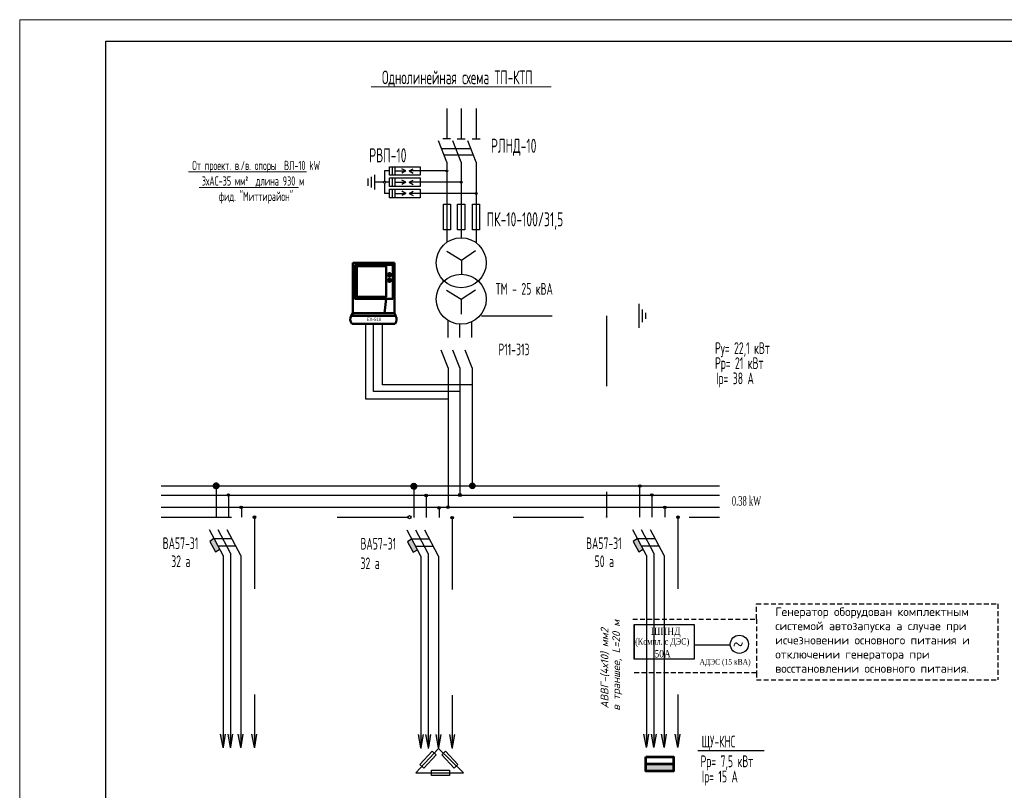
# Model space of a CAD drawing. Header units: metres. Extents: x 705573 to 711566, y 4301675 to 4311183.
# Tile 45 of 256: x 709314 to 709566, y 4301775 to 4301972. Entities that reach past the tile are written whole.
import ezdxf

# ---------------------------------------------------------------- set-up
doc = ezdxf.new("R2010")
doc.units = ezdxf.units.M
doc.header["$LTSCALE"] = 0.5
doc.linetypes.add('ACAD_ISO03W100', pattern=[30, 12, -18])
doc.linetypes.add('HIDDEN', pattern=[0.375, 0.25, -0.125])
doc.layers.add('(022) Возд. Линии', color=7, linetype='Continuous')
doc.layers.add('Elec', color=4, linetype='Continuous')
for name, color, linetype, lineweight in [('E_Diagram_a-a-a', 7, 'Continuous', 25), ('STR. Format', 7, 'Continuous', 40), ('электрика', 5, 'Continuous', 30)]:
    doc.layers.add(name, color=color, linetype=linetype, lineweight=lineweight)
doc.styles.add('ARIAL', font='arial.ttf', dxfattribs={"height": 1.75})
doc.styles.add('ISO', font='isocpeui.ttf')
doc.styles.get("Standard").update_dxf_attribs({"font": 'times.ttf'})
doc.styles.add('имитатор ГОСТа', font='isocpeur.ttf', dxfattribs={"width": 0.6, "height": 300})
doc.styles.add('ЭОМ схема', font='isocpeui.ttf')

# ---------------------------------------------------------------- blocks, each defined once
blk = doc.blocks.new('аываыва')
at = {"lineweight": 53, "ltscale": 6.666667}
h = blk.add_hatch(color=256, dxfattribs=at)
h.dxf.hatch_style = 1
h.set_gradient(color2=(0, 0, 0), one_color=1)
h.paths.add_polyline_path([(1499.77, 3560.51), (1499.77, 3557.46), (1511.61, 3557.46), (1511.61, 3560.51)])
blk.add_line((1499.77, 3560.51), (1511.61, 3560.51), dxfattribs=at)
blk.add_lwpolyline([(1499.77, 3563.55), (1511.61, 3563.55), (1511.61, 3557.46), (1499.77, 3557.46)], close=True, dxfattribs=at)

msp = doc.modelspace()

# ---------------------------------------------------------------- hatches: boundary and pattern name
at = {"lineweight": 100}
h = msp.add_hatch(color=18, dxfattribs=at)
h.set_gradient(color2=(48, 48, 48), one_color=1, tint=0.19, name='CYLINDER')
h.paths.add_polyline_path([(709364.69, 4301852.88, 0.930829), (709364.04, 4301852.88)])
h.paths.add_polyline_path([(709364.33, 4301852.54), (709364.33, 4301852.88), (709364.04, 4301852.88, 0.017906), (709364.04, 4301852.86, 0.379835)])
h.paths.add_polyline_path([(709364.33, 4301852.88), (709364.33, 4301852.54, 0.449449), (709364.69, 4301852.86, 0.017906), (709364.69, 4301852.88)])
h = msp.add_hatch(color=18, dxfattribs=at)
h.set_gradient(color2=(48, 48, 48), one_color=1, tint=0.19, name='CYLINDER')
h.paths.add_polyline_path([(709415.24, 4301852.77, 0.930829), (709414.59, 4301852.77)])
h.paths.add_polyline_path([(709414.87, 4301852.42), (709414.87, 4301852.77), (709414.59, 4301852.77, 0.017906), (709414.59, 4301852.74, 0.379835)])
h.paths.add_polyline_path([(709414.87, 4301852.77), (709414.87, 4301852.42, 0.449449), (709415.24, 4301852.74, 0.017906), (709415.24, 4301852.77)])
at = {"lineweight": 30}
h = msp.add_hatch(color=18, dxfattribs=at)
h.set_gradient(color2=(48, 48, 48), one_color=1, tint=0.19, name='CYLINDER')
h.paths.add_polyline_path([(709423.94, 4301847.44), (709423.28, 4301847.44, 1)])
h.paths.add_polyline_path([(709423.61, 4301847.76), (709423.61, 4301847.44), (709423.94, 4301847.44, 0.414214)])
h.paths.add_polyline_path([(709423.61, 4301847.76, 0.414214), (709423.28, 4301847.44), (709423.61, 4301847.44)])
h.paths.add_polyline_path([(709427.03, 4301850.55), (709426.25, 4301850.55, 1)])
h.paths.add_polyline_path([(709426.64, 4301850.94), (709426.64, 4301850.55), (709427.03, 4301850.55, 0.414214)])
h.paths.add_polyline_path([(709426.64, 4301850.94, 0.414214), (709426.25, 4301850.55), (709426.64, 4301850.55)])
h.paths.add_polyline_path([(709430.17, 4301852.88), (709429.45, 4301852.88, 1)])
h.paths.add_polyline_path([(709429.81, 4301853.24, 0.414214), (709429.45, 4301852.88), (709429.81, 4301852.88)])
h.paths.add_polyline_path([(709429.81, 4301853.24), (709429.81, 4301852.88), (709430.17, 4301852.88, 0.414214)])
h.paths.add_polyline_path([(709464.15, 4301845.28), (709464.15, 4301844.89), (709464.54, 4301844.89, 0.414214)])
h.paths.add_polyline_path([(709464.15, 4301845.28, 0.414214), (709463.76, 4301844.89), (709464.15, 4301844.89)])
h.paths.add_polyline_path([(709464.54, 4301844.89), (709463.76, 4301844.89, 1)])
h = msp.add_hatch(color=18, dxfattribs=at)
h.set_gradient(color2=(48, 48, 48), one_color=1, tint=0.19, name='CYLINDER')
h.paths.add_polyline_path([(709472.94, 4301852.88, 0.930829), (709472.29, 4301852.88)])
h.paths.add_polyline_path([(709472.58, 4301852.54), (709472.58, 4301852.88), (709472.29, 4301852.88, 0.017906), (709472.29, 4301852.86, 0.379835)])
h.paths.add_polyline_path([(709472.58, 4301852.88), (709472.58, 4301852.54, 0.449449), (709472.94, 4301852.86, 0.017906), (709472.94, 4301852.88)])
h = msp.add_hatch(color=18, dxfattribs=at)
h.set_gradient(color2=(48, 48, 48), one_color=1, tint=0.19, name='CYLINDER')
h.paths.add_polyline_path([(709367.79, 4301850.57, 0.930829), (709367.14, 4301850.57)])
h.paths.add_polyline_path([(709367.43, 4301850.22), (709367.43, 4301850.57), (709367.14, 4301850.57, 0.017906), (709367.14, 4301850.54, 0.379835)])
h.paths.add_polyline_path([(709367.43, 4301850.57), (709367.43, 4301850.22, 0.449449), (709367.79, 4301850.54, 0.017906), (709367.79, 4301850.57)])
h = msp.add_hatch(color=18, dxfattribs=at)
h.set_gradient(color2=(48, 48, 48), one_color=1, tint=0.19, name='CYLINDER')
h.paths.add_polyline_path([(709418.34, 4301850.45, 0.930829), (709417.69, 4301850.45)])
h.paths.add_polyline_path([(709417.98, 4301850.1), (709417.98, 4301850.45), (709417.69, 4301850.45, 0.017906), (709417.69, 4301850.42, 0.379835)])
h.paths.add_polyline_path([(709417.98, 4301850.45), (709417.98, 4301850.1, 0.449449), (709418.34, 4301850.42, 0.017906), (709418.34, 4301850.45)])
h = msp.add_hatch(color=18, dxfattribs=at)
h.set_gradient(color2=(48, 48, 48), one_color=1, tint=0.19, name='CYLINDER')
h.paths.add_polyline_path([(709476.04, 4301850.57, 0.930829), (709475.4, 4301850.57)])
h.paths.add_polyline_path([(709475.68, 4301850.22), (709475.68, 4301850.57), (709475.4, 4301850.57, 0.017906), (709475.39, 4301850.54, 0.379835)])
h.paths.add_polyline_path([(709475.68, 4301850.57), (709475.68, 4301850.22, 0.449449), (709476.05, 4301850.54, 0.017906), (709476.04, 4301850.57)])
h = msp.add_hatch(color=18, dxfattribs=at)
h.set_gradient(color2=(48, 48, 48), one_color=1, tint=0.19, name='CYLINDER')
h.paths.add_polyline_path([(709371.09, 4301847.42, 0.930829), (709370.44, 4301847.42)])
h.paths.add_polyline_path([(709370.72, 4301847.07), (709370.72, 4301847.42), (709370.44, 4301847.42, 0.017906), (709370.44, 4301847.4, 0.379835)])
h.paths.add_polyline_path([(709370.72, 4301847.42), (709370.72, 4301847.07, 0.449449), (709371.09, 4301847.4, 0.017906), (709371.09, 4301847.42)])
h = msp.add_hatch(color=18, dxfattribs=at)
h.set_gradient(color2=(48, 48, 48), one_color=1, tint=0.19, name='CYLINDER')
h.paths.add_polyline_path([(709421.63, 4301847.3, 0.930829), (709420.98, 4301847.3)])
h.paths.add_polyline_path([(709421.27, 4301846.95), (709421.27, 4301847.3), (709420.98, 4301847.3, 0.017906), (709420.98, 4301847.28, 0.379835)])
h.paths.add_polyline_path([(709421.27, 4301847.3), (709421.27, 4301846.95, 0.449449), (709421.64, 4301847.28, 0.017906), (709421.63, 4301847.3)])
h = msp.add_hatch(color=18, dxfattribs=at)
h.set_gradient(color2=(48, 48, 48), one_color=1, tint=0.19, name='CYLINDER')
h.paths.add_polyline_path([(709479.34, 4301847.42, 0.930829), (709478.69, 4301847.42)])
h.paths.add_polyline_path([(709478.98, 4301847.07), (709478.98, 4301847.42), (709478.69, 4301847.42, 0.017906), (709478.69, 4301847.4, 0.379835)])
h.paths.add_polyline_path([(709478.98, 4301847.42), (709478.98, 4301847.07, 0.449449), (709479.34, 4301847.4, 0.017906), (709479.34, 4301847.42)])
h = msp.add_hatch(color=18, dxfattribs=at)
h.set_gradient(color2=(48, 48, 48), one_color=1, tint=0.19, name='CYLINDER')
h.paths.add_polyline_path([(709374.46, 4301844.91, 0.930829), (709373.81, 4301844.91)])
h.paths.add_polyline_path([(709374.1, 4301844.56), (709374.1, 4301844.91), (709373.81, 4301844.91, 0.017906), (709373.81, 4301844.89, 0.379835)])
h.paths.add_polyline_path([(709374.1, 4301844.91), (709374.1, 4301844.56, 0.449449), (709374.46, 4301844.89, 0.017906), (709374.46, 4301844.91)])
h = msp.add_hatch(color=18, dxfattribs=at)
h.set_gradient(color2=(48, 48, 48), one_color=1, tint=0.19, name='CYLINDER')
h.paths.add_polyline_path([(709425.01, 4301844.79, 0.930829), (709424.36, 4301844.79)])
h.paths.add_polyline_path([(709424.64, 4301844.44), (709424.64, 4301844.79), (709424.36, 4301844.79, 0.017906), (709424.36, 4301844.77, 0.379835)])
h.paths.add_polyline_path([(709424.64, 4301844.79), (709424.64, 4301844.44, 0.449449), (709425.01, 4301844.77, 0.017906), (709425.01, 4301844.79)])
h = msp.add_hatch(color=18, dxfattribs=at)
h.set_gradient(color2=(48, 48, 48), one_color=1, tint=0.19, name='CYLINDER')
h.paths.add_polyline_path([(709482.71, 4301844.91, 0.930829), (709482.06, 4301844.91)])
h.paths.add_polyline_path([(709482.35, 4301844.57), (709482.35, 4301844.91), (709482.06, 4301844.91, 0.017906), (709482.06, 4301844.89, 0.379835)])
h.paths.add_polyline_path([(709482.35, 4301844.91), (709482.35, 4301844.57, 0.449449), (709482.71, 4301844.89, 0.017906), (709482.71, 4301844.91)])
h = msp.add_hatch(color=18, dxfattribs=at)
h.set_gradient(color2=(48, 48, 48), one_color=1, tint=0.19, name='CYLINDER')
h.paths.add_polyline_path([(709363.8, 4301839.45), (709362.75, 4301838.67), (709364.19, 4301836.06), (709365.27, 4301836.69)])
h = msp.add_hatch(color=18, dxfattribs=at)
h.set_gradient(color2=(48, 48, 48), one_color=1, tint=0.19, name='CYLINDER')
h.paths.add_polyline_path([(709414.34, 4301839.33), (709413.29, 4301838.55), (709414.74, 4301835.95), (709415.82, 4301836.58)])
h = msp.add_hatch(color=18, dxfattribs=at)
h.set_gradient(color2=(48, 48, 48), one_color=1, tint=0.19, name='CYLINDER')
h.paths.add_polyline_path([(709471.99, 4301839.44), (709470.94, 4301838.66), (709472.38, 4301836.06), (709473.46, 4301836.69)])
h = msp.add_hatch(color=18, dxfattribs=at)
h.set_gradient(color2=(48, 48, 48), one_color=1, tint=0.19, name='CYLINDER')
h.paths.add_polyline_path([(709366.13, 4301789.46), (709365.48, 4301789.46), (709366.13, 4301786.03)])
h.paths.add_polyline_path([(709366.13, 4301786.13), (709366.68, 4301789.46), (709366.13, 4301789.46)])
h = msp.add_hatch(color=18, dxfattribs=at)
h.set_gradient(color2=(48, 48, 48), one_color=1, tint=0.19, name='CYLINDER')
h.paths.add_polyline_path([(709368.03, 4301789.46), (709367.38, 4301789.46), (709368.03, 4301786.03)])
h.paths.add_polyline_path([(709368.03, 4301786.13), (709368.57, 4301789.46), (709368.03, 4301789.46)])
h = msp.add_hatch(color=18, dxfattribs=at)
h.set_gradient(color2=(48, 48, 48), one_color=1, tint=0.19, name='CYLINDER')
h.paths.add_polyline_path([(709370.66, 4301789.46), (709370.01, 4301789.46), (709370.66, 4301786.03)])
h.paths.add_polyline_path([(709370.66, 4301786.13), (709371.2, 4301789.46), (709370.66, 4301789.46)])
h = msp.add_hatch(color=18, dxfattribs=at)
h.set_gradient(color2=(48, 48, 48), one_color=1, tint=0.19, name='CYLINDER')
h.paths.add_polyline_path([(709374.15, 4301789.46), (709373.5, 4301789.46), (709374.15, 4301786.03)])
h.paths.add_polyline_path([(709374.15, 4301786.13), (709374.7, 4301789.46), (709374.15, 4301789.46)])
h = msp.add_hatch(color=18, dxfattribs=at)
h.set_gradient(color2=(48, 48, 48), one_color=1, tint=0.19, name='CYLINDER')
h.paths.add_polyline_path([(709416.68, 4301789.34), (709416.03, 4301789.34), (709416.68, 4301785.91)])
h.paths.add_polyline_path([(709416.68, 4301786.02), (709417.23, 4301789.34), (709416.68, 4301789.34)])
h = msp.add_hatch(color=18, dxfattribs=at)
h.set_gradient(color2=(48, 48, 48), one_color=1, tint=0.19, name='CYLINDER')
h.paths.add_polyline_path([(709418.58, 4301789.34), (709417.93, 4301789.34), (709418.58, 4301785.91)])
h.paths.add_polyline_path([(709418.58, 4301786.02), (709419.12, 4301789.34), (709418.58, 4301789.34)])
h = msp.add_hatch(color=18, dxfattribs=at)
h.set_gradient(color2=(48, 48, 48), one_color=1, tint=0.19, name='CYLINDER')
h.paths.add_polyline_path([(709421.21, 4301789.34), (709420.55, 4301789.34), (709421.21, 4301785.91)])
h.paths.add_polyline_path([(709421.21, 4301786.02), (709421.75, 4301789.34), (709421.21, 4301789.34)])
h = msp.add_hatch(color=18, dxfattribs=at)
h.set_gradient(color2=(48, 48, 48), one_color=1, tint=0.19, name='CYLINDER')
h.paths.add_polyline_path([(709424.7, 4301789.34), (709424.05, 4301789.34), (709424.7, 4301785.91)])
h.paths.add_polyline_path([(709424.7, 4301786.02), (709425.24, 4301789.34), (709424.7, 4301789.34)])
h = msp.add_hatch(color=18, dxfattribs=at)
h.set_gradient(color2=(48, 48, 48), one_color=1, tint=0.19, name='CYLINDER')
h.paths.add_polyline_path([(709474.32, 4301789.46), (709473.67, 4301789.46), (709474.32, 4301786.02)])
h.paths.add_polyline_path([(709474.32, 4301786.13), (709474.87, 4301789.46), (709474.32, 4301789.46)])
h = msp.add_hatch(color=18, dxfattribs=at)
h.set_gradient(color2=(48, 48, 48), one_color=1, tint=0.19, name='CYLINDER')
h.paths.add_polyline_path([(709476.22, 4301789.46), (709475.57, 4301789.46), (709476.22, 4301786.02)])
h.paths.add_polyline_path([(709476.22, 4301786.13), (709476.76, 4301789.46), (709476.22, 4301789.46)])
h = msp.add_hatch(color=18, dxfattribs=at)
h.set_gradient(color2=(48, 48, 48), one_color=1, tint=0.19, name='CYLINDER')
h.paths.add_polyline_path([(709478.85, 4301789.46), (709478.2, 4301789.46), (709478.85, 4301786.02)])
h.paths.add_polyline_path([(709478.85, 4301786.13), (709479.39, 4301789.46), (709478.85, 4301789.46)])
h = msp.add_hatch(color=18, dxfattribs=at)
h.set_gradient(color2=(48, 48, 48), one_color=1, tint=0.19, name='CYLINDER')
h.paths.add_polyline_path([(709482.34, 4301789.46), (709481.69, 4301789.46), (709482.34, 4301786.02)])
h.paths.add_polyline_path([(709482.34, 4301786.13), (709482.89, 4301789.46), (709482.34, 4301789.46)])

# ---------------------------------------------------------------- linework, layer by layer
at = {"lineweight": 0}
for p, q in [((709403.95, 4301954.82), (709450.01, 4301954.82)), ((709357.27, 4301933.1), (709387.42, 4301933.1)), ((709360.03, 4301929.15), (709385.42, 4301929.15))]:
    msp.add_line(p, q, dxfattribs=at)
at = {"lineweight": 30}
for p, q in [((709423.34, 4301949.32), (709423.34, 4301941.64)), ((709426.98, 4301949.32), (709426.98, 4301941.59)), ((709430.79, 4301949.32), (709430.79, 4301941.59)), ((709423.34, 4301935.6), (709421.19, 4301941.05)), ((709422.27, 4301941.64), (709424.27, 4301941.64)), ((709426.98, 4301935.6), (709424.83, 4301941.05)), ((709425.97, 4301941.59), (709427.97, 4301941.59)), ((709430.79, 4301935.6), (709428.64, 4301941.05)), ((709429.82, 4301941.59), (709431.82, 4301941.59)), ((709421.99, 4301939.06), (709429.42, 4301939.06)), ((709422.61, 4301937.51), (709430.03, 4301937.51)), ((709423.34, 4301935.6), (709423.34, 4301915.16)), ((709426.98, 4301935.6), (709426.98, 4301916.3)), ((709430.79, 4301935.6), (709430.79, 4301915.04)), ((709423.61, 4301883.02), (709423.61, 4301847.44)), ((709426.64, 4301883.02), (709426.64, 4301850.55)), ((709429.81, 4301883.02), (709429.81, 4301852.88)), ((709350.26, 4301852.88), (709492.99, 4301852.88)), ((709364.33, 4301852.88), (709364.33, 4301844.89)), ((709414.87, 4301852.77), (709414.87, 4301844.77)), ((709472.58, 4301852.88), (709472.58, 4301844.89)), ((709350.26, 4301850.55), (709492.99, 4301850.55)), ((709367.47, 4301850.55), (709367.47, 4301844.89)), ((709418.02, 4301850.43), (709418.02, 4301844.77)), ((709475.72, 4301850.55), (709475.72, 4301844.89)), ((709350.26, 4301847.44), (709492.99, 4301847.44)), ((709370.79, 4301847.44), (709370.79, 4301844.89)), ((709421.34, 4301847.32), (709421.34, 4301844.77)), ((709479.04, 4301847.44), (709479.04, 4301844.89)), ((709366.14, 4301835.06), (709362.62, 4301841.66)), ((709368.01, 4301835.72), (709364.83, 4301841.66)), ((709370.66, 4301835.06), (709367.13, 4301841.66)), ((709416.69, 4301834.94), (709413.16, 4301841.54)), ((709418.56, 4301835.6), (709415.38, 4301841.54)), ((709421.2, 4301834.94), (709417.67, 4301841.54)), ((709474.33, 4301835.05), (709470.81, 4301841.65)), ((709476.2, 4301835.71), (709473.03, 4301841.65)), ((709478.85, 4301835.05), (709475.32, 4301841.65)), ((709363.8, 4301839.45), (709362.75, 4301838.67)), ((709363.81, 4301839.43), (709368.31, 4301839.43)), ((709414.34, 4301839.33), (709413.29, 4301838.55)), ((709414.35, 4301839.31), (709418.86, 4301839.31)), ((709471.99, 4301839.44), (709470.94, 4301838.66)), ((709472, 4301839.43), (709476.5, 4301839.43)), ((709362.75, 4301838.67), (709364.19, 4301836.06)), ((709364.19, 4301836.06), (709365.27, 4301836.69)), ((709364.81, 4301837.55), (709369.32, 4301837.55)), ((709413.29, 4301838.55), (709414.74, 4301835.95)), ((709414.74, 4301835.95), (709415.82, 4301836.58)), ((709415.36, 4301837.44), (709419.87, 4301837.44)), ((709470.94, 4301838.66), (709472.38, 4301836.06)), ((709472.38, 4301836.06), (709473.46, 4301836.69)), ((709473, 4301837.55), (709477.51, 4301837.55)), ((709366.14, 4301835.06), (709366.14, 4301785.91)), ((709368.01, 4301835.72), (709368.01, 4301785.91)), ((709370.66, 4301835.06), (709370.66, 4301785.91)), ((709416.69, 4301834.94), (709416.69, 4301785.79)), ((709418.56, 4301835.6), (709418.56, 4301785.79)), ((709421.2, 4301834.94), (709421.2, 4301785.79)), ((709474.33, 4301835.05), (709474.33, 4301786.19)), ((709476.2, 4301835.71), (709476.2, 4301786.12)), ((709478.85, 4301835.05), (709478.85, 4301786.03)), ((709471.17, 4301817.44), (709471.17, 4301808.62)), ((709366.13, 4301786.03), (709365.48, 4301789.46)), ((709366.68, 4301789.46), (709366.13, 4301786.13)), ((709368.03, 4301786.03), (709367.38, 4301789.46)), ((709368.57, 4301789.46), (709368.03, 4301786.13)), ((709370.66, 4301786.03), (709370.01, 4301789.46)), ((709371.2, 4301789.46), (709370.66, 4301786.13)), ((709374.15, 4301786.03), (709373.5, 4301789.46)), ((709374.7, 4301789.46), (709374.15, 4301786.13)), ((709416.68, 4301785.91), (709416.03, 4301789.34)), ((709417.23, 4301789.34), (709416.68, 4301786.02)), ((709418.58, 4301785.91), (709417.93, 4301789.34)), ((709419.12, 4301789.34), (709418.58, 4301786.02)), ((709421.21, 4301785.91), (709420.55, 4301789.34)), ((709421.75, 4301789.34), (709421.21, 4301786.02)), ((709424.7, 4301785.91), (709424.05, 4301789.34)), ((709425.24, 4301789.34), (709424.7, 4301786.02)), ((709474.32, 4301786.02), (709473.67, 4301789.46)), ((709474.87, 4301789.46), (709474.32, 4301786.13)), ((709476.22, 4301786.02), (709475.57, 4301789.46)), ((709476.76, 4301789.46), (709476.22, 4301786.13)), ((709478.85, 4301786.02), (709478.2, 4301789.46)), ((709479.39, 4301789.46), (709478.85, 4301786.13)), ((709482.34, 4301786.02), (709481.69, 4301789.46)), ((709482.89, 4301789.46), (709482.34, 4301786.13))]:
    msp.add_line(p, q, dxfattribs=at)
at = {"color": 0, "linetype": 'ByBlock', "lineweight": 30}
for p, q in [((709404.83, 4301932.38), (709404.83, 4301928.59)), ((709408.67, 4301933.36), (709407.39, 4301933.36)), ((709407.39, 4301933.36), (709407.39, 4301930.78)), ((709409.36, 4301934.45), (709409.36, 4301932.27)), ((709410.04, 4301934.45), (709410.04, 4301932.27)), ((709410.04, 4301933.36), (709412.81, 4301933.36)), ((709412.81, 4301933.36), (709411.8, 4301933.91)), ((709412.81, 4301933.36), (709411.8, 4301932.81)), ((709413.65, 4301933.36), (709414.67, 4301933.91)), ((709423.1, 4301933.36), (709413.65, 4301933.36)), ((709413.65, 4301933.36), (709414.67, 4301932.81)), ((709403.14, 4301931.43), (709403.14, 4301929.54)), ((709403.99, 4301931.86), (709403.99, 4301929.11)), ((709407.1, 4301930.49), (709404.83, 4301930.49)), ((709407.39, 4301930.19), (709407.39, 4301927.61)), ((709408.67, 4301930.49), (709407.68, 4301930.49)), ((709409.36, 4301931.57), (709409.36, 4301929.4)), ((709410.04, 4301931.57), (709410.04, 4301929.4)), ((709410.04, 4301930.49), (709412.81, 4301930.49)), ((709412.81, 4301930.49), (709411.8, 4301931.04)), ((709412.81, 4301930.49), (709411.8, 4301929.93)), ((709413.65, 4301930.49), (709414.67, 4301931.04)), ((709413.65, 4301930.49), (709414.67, 4301929.93)), ((709426.74, 4301930.48), (709414.13, 4301930.49)), ((709408.67, 4301927.61), (709407.39, 4301927.61)), ((709409.36, 4301928.7), (709409.36, 4301926.52)), ((709410.04, 4301928.7), (709410.04, 4301926.52)), ((709410.04, 4301927.61), (709412.81, 4301927.61)), ((709412.81, 4301927.61), (709411.8, 4301928.16)), ((709412.81, 4301927.61), (709411.8, 4301927.06)), ((709413.65, 4301927.61), (709414.67, 4301928.16)), ((709430.54, 4301927.61), (709413.65, 4301927.61)), ((709413.65, 4301927.61), (709414.67, 4301927.06))]:
    msp.add_line(p, q, dxfattribs=at)
at = {"linetype": 'ACAD_ISO03W100', "ltscale": 30}
for p, q in [((709423.27, 4301912.84), (709427.05, 4301910.56)), ((709427.05, 4301910.56), (709430.67, 4301913)), ((709427.05, 4301910.64), (709427.05, 4301906.78)), ((709423.2, 4301902.87), (709426.98, 4301900.58)), ((709426.98, 4301900.58), (709430.61, 4301903.02)), ((709426.98, 4301900.66), (709426.98, 4301896.8))]:
    msp.add_line(p, q, dxfattribs=at)
at = {"linetype": 'ACAD_ISO03W100', "lineweight": 25, "ltscale": 3}
for p, q in [((709472.33, 4301899.37), (709472.33, 4301893.3)), ((709473.22, 4301897.96), (709473.22, 4301894.71)), ((709474.11, 4301897.11), (709474.11, 4301895.56)), ((709432.2, 4301896.34), (709472.33, 4301896.34)), ((709464.15, 4301896.34), (709464.15, 4301844.89)), ((709464.15, 4301896.34), (709464.15, 4301844.89))]:
    msp.add_line(p, q, dxfattribs=at)
for p, q in [((709423.59, 4301895.16), (709423.59, 4301890.83)), ((709429.57, 4301894.73), (709429.57, 4301890.83)), ((709426.55, 4301894.2), (709426.55, 4301890.83)), ((709423.61, 4301883.02), (709421.82, 4301887.56)), ((709426.64, 4301883.02), (709424.85, 4301887.56)), ((709429.81, 4301883.02), (709428.02, 4301887.56))]:
    msp.add_line(p, q)
at = {"lineweight": 30, "ltscale": 30}
for p, q in [((709402.6, 4301875.02), (709402.6, 4301894.3)), ((709404.55, 4301876.98), (709404.55, 4301894.3)), ((709406.83, 4301878.71), (709406.83, 4301894.3)), ((709402.6, 4301875.02), (709402.6, 4301882.4)), ((709404.55, 4301876.98), (709404.55, 4301882.4)), ((709406.83, 4301878.71), (709406.83, 4301882.4)), ((709426.58, 4301876.98), (709404.55, 4301876.98)), ((709429.81, 4301878.71), (709406.83, 4301878.71)), ((709423.55, 4301875.02), (709402.6, 4301875.02))]:
    msp.add_line(p, q, dxfattribs=at)
at = {"linetype": 'ACAD_ISO03W100', "lineweight": 30, "ltscale": 3}
for p, q in [((709350.26, 4301844.89), (709492.99, 4301844.89)), ((709374.14, 4301844.56), (709374.14, 4301785.91)), ((709424.69, 4301844.44), (709424.69, 4301785.79)), ((709482.33, 4301844.56), (709482.33, 4301786.07))]:
    msp.add_line(p, q, dxfattribs=at)
at = {"ltscale": 30}
msp.add_line((709487.48, 4301785.3), (709504.38, 4301785.3), dxfattribs=at)
at = {"color": 0, "linetype": 'ByBlock', "lineweight": 30}
for points in [[(709408.67, 4301934.45), (709416.51, 4301934.45), (709416.51, 4301932.27), (709408.67, 4301932.27)], [(709408.67, 4301931.57), (709416.51, 4301931.57), (709416.51, 4301929.4), (709408.67, 4301929.4)], [(709408.67, 4301928.7), (709416.51, 4301928.7), (709416.51, 4301926.52), (709408.67, 4301926.52)], [(709424.25, 4301924.85), (709424.25, 4301918.31), (709422.43, 4301918.31), (709422.43, 4301924.85)], [(709427.89, 4301924.85), (709427.89, 4301918.31), (709426.07, 4301918.31), (709426.07, 4301924.85)], [(709431.69, 4301924.85), (709431.69, 4301918.31), (709429.88, 4301918.31), (709429.88, 4301924.85)]]:
    msp.add_lwpolyline(points, close=True, dxfattribs=at)
at = {"color": 7, "lineweight": 30, "ltscale": 30}
msp.add_lwpolyline([(709421.2, 4301785.79), (709415.4, 4301779.59), (709427.6, 4301779.59), (709421.2, 4301785.79)], dxfattribs=at)
for points in [[(709416.42, 4301781.67), (709419.58, 4301785.05), (709420.57, 4301784.13), (709417.41, 4301780.75)], [(709426.14, 4301781.67), (709422.98, 4301785.05), (709421.99, 4301784.13), (709425.15, 4301780.75)], [(709419.39, 4301780.26), (709424.01, 4301780.26), (709424.01, 4301778.91), (709419.39, 4301778.91)]]:
    msp.add_lwpolyline(points, close=True, dxfattribs=at)
at = {"lineweight": 30}
for centre, radius in [((709423.34, 4301933.36), 0.243), ((709407.39, 4301930.49), 0.291), ((709426.98, 4301930.48), 0.243), ((709430.79, 4301927.61), 0.243), ((709472.62, 4301852.86), 0.326), ((709367.47, 4301850.54), 0.326), ((709418.01, 4301850.42), 0.326), ((709426.64, 4301850.55), 0.391), ((709475.72, 4301850.54), 0.326), ((709370.76, 4301847.4), 0.326), ((709421.31, 4301847.28), 0.326), ((709423.61, 4301847.44), 0.326), ((709479.01, 4301847.4), 0.326), ((709374.13, 4301844.89), 0.326), ((709413.77, 4301844.89), 0.391), ((709424.68, 4301844.77), 0.326), ((709482.39, 4301844.89), 0.326)]:
    msp.add_circle(centre, radius, dxfattribs=at)
for centre in [(709426.98, 4301909.9), (709426.98, 4301900.58)]:
    msp.add_circle(centre, 6.4)
at = {"lineweight": 100}
for centre, radius in [((709364.33, 4301852.88), 0.36), ((709414.87, 4301852.77), 0.36), ((709414.91, 4301852.74), 0.326), ((709429.81, 4301852.88), 0.326)]:
    msp.add_circle(centre, radius, dxfattribs=at)
at = {"layer": 'Elec', "color": 0, "lineweight": 50}
for points in [[(709399.25, 4301909.85), (709399.25, 4301897.03)], [(709399.25, 4301909.85), (709409.92, 4301909.85)], [(709409.92, 4301909.85), (709409.92, 4301897.03)], [(709408.64, 4301906.37), (709408.64, 4301907.29)], [(709408.21, 4301906.81), (709409.16, 4301906.81)], [(709408.21, 4301905.43), (709409.16, 4301905.43)], [(709408.64, 4301904.99), (709408.64, 4301905.92)], [(709407.76, 4301900.69), (709407.4, 4301897.03)], [(709399.25, 4301897.03), (709398.87, 4301896.37)], [(709399.25, 4301897.03), (709409.92, 4301897.03)], [(709409.92, 4301897.03), (709410.23, 4301896.37)], [(709398.87, 4301896.37), (709410.23, 4301896.37)], [(709399.02, 4301894.3), (709410.08, 4301894.3)]]:
    msp.add_lwpolyline(points, dxfattribs=at)
for points in [[(709399.81, 4301909.4), (709409.49, 4301909.4), (709409.49, 4301900.69), (709399.81, 4301900.69)], [(709400.33, 4301909), (709407.8, 4301909), (709407.8, 4301901.15), (709400.33, 4301901.15)]]:
    msp.add_lwpolyline(points, close=True, dxfattribs=at)
for centre in [(709408.64, 4301906.81), (709408.64, 4301905.43)]:
    msp.add_circle(centre, 0.439, dxfattribs=at)
for centre, start, end in [((709400.45, 4301895.44), 149.483, 218.7945), ((709408.66, 4301895.44), 321.2055, 30.517)]:
    msp.add_arc(centre, 1.82, start, end, dxfattribs=at)
at = {"layer": 'STR. Format', "lineweight": 13, "ltscale": 30}
for p, q in [((709314.14, 4301675.01), (709314.14, 4301972.01)), ((709314.14, 4301972.01), (709734.14, 4301972.01))]:
    msp.add_line(p, q, dxfattribs=at)
at = {"layer": 'STR. Format', "color": 0, "linetype": 'ByBlock', "lineweight": 30, "ltscale": 30}
for p, q in [((709336.14, 4301680.51), (709336.14, 4301966.51)), ((709336.14, 4301966.51), (709728.64, 4301966.51))]:
    msp.add_line(p, q, dxfattribs=at)
at = {"layer": 'электрика', "linetype": 'HIDDEN', "lineweight": 30, "ltscale": 10}
for p, q in [((709502.42, 4301822.72), (709564.13, 4301822.72)), ((709502.42, 4301818.84), (709502.42, 4301822.72)), ((709564.13, 4301822.72), (709564.13, 4301803.29)), ((709470.8, 4301818.84), (709502.42, 4301818.84)), ((709502.42, 4301818.84), (709502.42, 4301805.14)), ((709502.42, 4301805.14), (709470.8, 4301805.14)), ((709502.42, 4301805.14), (709502.42, 4301803.29)), ((709502.42, 4301803.29), (709564.13, 4301803.29))]:
    msp.add_line(p, q, dxfattribs=at)
at = {"layer": 'электрика', "lineweight": 30, "ltscale": 2}
for p, q in [((709471.17, 4301817.44), (709486.52, 4301817.44)), ((709471.17, 4301808.62), (709471.17, 4301817.44)), ((709471.17, 4301817.44), (709486.52, 4301817.44)), ((709471.17, 4301808.62), (709471.17, 4301817.44)), ((709486.52, 4301817.44), (709486.52, 4301808.62)), ((709486.52, 4301817.44), (709486.52, 4301808.62)), ((709486.46, 4301812.3), (709495.74, 4301812.3)), ((709486.52, 4301808.62), (709471.17, 4301808.62)), ((709486.52, 4301808.62), (709471.17, 4301808.62))]:
    msp.add_line(p, q, dxfattribs=at)
msp.add_circle((709498.07, 4301812.4), 2.32, dxfattribs=at)
msp.add_circle((709498.07, 4301812.4), 2.32, dxfattribs=at)

# ---------------------------------------------------------------- block references
at = {"layer": '(022) Возд. Линии', "color": 0, "lineweight": 60, "xscale": 0.6000000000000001, "yscale": 0.6000000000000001, "zscale": 0.6000000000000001}
msp.add_blockref('аываыва', (708574.28, 4299645.53), dxfattribs=at)

# ---------------------------------------------------------------- texts
at = {"lineweight": 50, "style": 'имитатор ГОСТа', "width": 0.6}
for s, height, p in [('Однолинейная схема ТП-КТП', 3.5, (709406.75, 4301955.52)), ('От проект. в./в. опоры  ВЛ-10 kW', 2.3681, (709358.24, 4301933.58)), ('3хАС-35 мм²  длина 930 м  ', 2.3681, (709360.7, 4301929.62)), ('фид. "Миттирайон"', 2.3681, (709365.03, 4301925.67))]:
    msp.add_text(s, height=height, dxfattribs=at).set_placement(p)
at = {"color": 0, "style": 'ARIAL'}
msp.add_text('ЕХ-518 ', height=0.816, dxfattribs=at).set_placement((709402.77, 4301895.04))
at = {"ltscale": 30, "style": 'имитатор ГОСТа', "width": 0.6}
for s, p in [('Ру= 22,1 кВт', (709491.83, 4301886.59)), ('Рр= 21 кВт', (709491.83, 4301882.75)), ('Iр= 38 A', (709492.17, 4301878.86)), ('Рр= 7,5 кВт', (709488.15, 4301781)), ('Iр= 15 A', (709488.49, 4301777.1))]:
    msp.add_text(s, height=3, dxfattribs=at).set_placement(p)
at = {"lineweight": 30, "ltscale": 30, "style": 'имитатор ГОСТа', "width": 0.6}
msp.add_text('ЩУ-КНС', height=3, dxfattribs=at).set_placement((709488.42, 4301786.05))
at = {"lineweight": 30, "ltscale": 30, "attachment_point": 1, "style": 'имитатор ГОСТа'}
for s, insert, char_height, width in [('  РЛНД-10', (709431.82, 4301941.59), 3.6, 16.8407), ('  РВП-10', (709400.71, 4301939.15), 3.6, 16.8407), ('ПК-10-100/31,5', (709433.47, 4301922.8), 3.6, 16.8407), ('{\\fISOCPEUR|b0|i0|c204|p34;ВА57-31}', (709350.7, 4301839.72), 3, 18.8), ('ВА57-31\\P32 а', (709401.25, 4301839.6), 3, 18.8), ('{\\fISOCPEUR|b0|i0|c204|p34;ВА57-31}', (709458.9, 4301839.71), 3, 18.8), ('32 а', (709352.88, 4301835.11), 3, 18.8), ('50 а', (709461.07, 4301835.11), 3, 18.8)]:
    msp.add_mtext(s, dxfattribs=dict(at, insert=insert, char_height=char_height, width=width))
at = {"ltscale": 30, "char_height": 3, "attachment_point": 1, "style": 'имитатор ГОСТа'}
for s, insert, width in [('ТМ - 25 кВА ', (709435.79, 4301904.73), 25.6863), ('{\\fISOCPEUR|b0|i0|c204|p34;Р}11-313', (709436.48, 4301889.25), 10.1135)]:
    msp.add_mtext(s, dxfattribs=dict(at, insert=insert, width=width))
at = {"linetype": 'ACAD_ISO03W100', "lineweight": 100, "ltscale": 30, "insert": (709496.14, 4301850.25), "char_height": 2.4, "width": 10.0136, "attachment_point": 1, "style": 'имитатор ГОСТа'}
msp.add_mtext('{\\fTimes New Roman Cyr|b0|i0|c204|p18;0.38 kW}', dxfattribs=at)
at = {"insert": (709507.25, 4301813.47), "char_height": 2.1749, "width": 56.959, "attachment_point": 4, "style": 'ISO'}
msp.add_mtext('{\\fISOCPEUR|b1|i0|c204|p34;\\C0;Генератор оборудован комплектным \\Pсистемой автозапуска а случае при \\Pисчезновении основного питания и \\Pотключении генератора при \\Pвосстановлении основного питания.}', dxfattribs=at)
at = {"layer": 'E_Diagram_a-a-a', "color": 7, "ltscale": 0.01, "style": 'ЭОМ схема'}
for s, p in [('АВВГ-(4х10) мм2', (709464.62, 4301795.99)), ('в траншее, L=20 м', (709467.59, 4301795.43))]:
    msp.add_text(s, height=1.9903, rotation=90, dxfattribs=at).set_placement(p)
at = {"layer": 'электрика', "lineweight": 30, "ltscale": 2}
for s, height, width, p in [('ШПНД', 1.89, 0.85, (709475.43, 4301814.8)), ('(Компл. с ДЭС)', 1.68, 0.7, (709471.42, 4301812.28)), ('~', 3.78, 0.85, (709496.46, 4301810.49)), ('50А', 1.89, 0.85, (709476.37, 4301809.04)), ('АДЭС (15 кВА) ', 1.5, 0.7, (709487.9, 4301807.17))]:
    msp.add_text(s, height=height, dxfattribs=dict(at, width=width)).set_placement(p)

doc.saveas('drawing.dxf')
